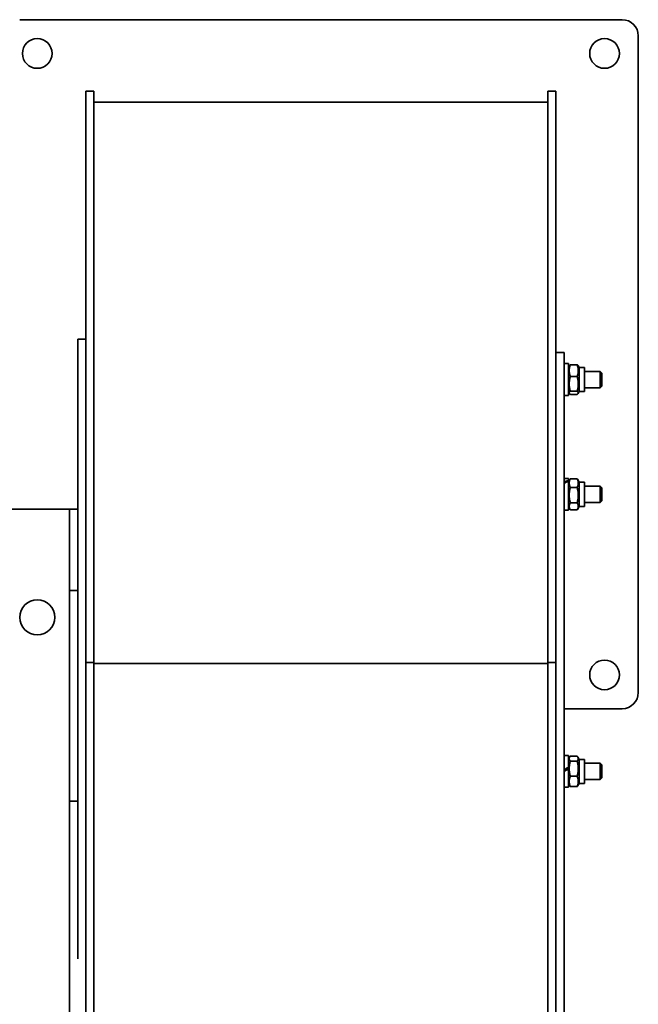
# Model space of a CAD drawing. Header units: millimetres. Extents: x 381 to 879, y 135 to 756.
# Tile 3 of 3: x 650 to 879, y 392 to 756. Entities that reach past the tile are written whole.
import ezdxf

# ---------------------------------------------------------------- set-up
doc = ezdxf.new("R2010")
doc.units = ezdxf.units.MM
doc.header["$LTSCALE"] = 3
doc.layers.add('Krawędzie widoczne(ISO)', color=7, linetype='Continuous', lineweight=35, true_color=0x262659)

msp = doc.modelspace()

# ---------------------------------------------------------------- linework, layer by layer
at = {"layer": 'Krawędzie widoczne(ISO)'}
for p, q in [((649.75, 756.1), (872.75, 756.1)), ((878.75, 750.1), (878.75, 507.1)), ((674.25, 671.27), (674.25, 729.6)), ((677.25, 729.6), (674.25, 729.6)), ((677.25, 729.6), (677.25, 671.27)), ((845.25, 671.27), (845.25, 729.6)), ((848.25, 729.6), (845.25, 729.6)), ((848.25, 729.6), (848.25, 671.27)), ((677.25, 725.6), (845.25, 725.6)), ((674.25, 518.14), (674.25, 671.27)), ((677.25, 671.27), (677.25, 518.14)), ((845.25, 518.14), (845.25, 671.27)), ((848.25, 671.27), (848.25, 518.14)), ((671.25, 411.82), (671.25, 637.9)), ((674.25, 637.9), (671.25, 637.9)), ((851.25, 632.9), (848.25, 632.9)), ((851.25, 322.9), (851.25, 632.9)), ((852.85, 628.8), (851.36, 628.8)), ((852.85, 617), (852.85, 628.8)), ((852.85, 627.35), (853.23, 628.01)), ((853.61, 628.38), (856.09, 628.38)), ((856.85, 627.35), (856.47, 628.01)), ((856.85, 627.35), (856.85, 618.45)), ((856.85, 627.35), (858.85, 627.35)), ((858.85, 627.35), (858.85, 618.45)), ((853.61, 624.06), (856.09, 624.06)), ((858.85, 625.9), (864.64, 625.9)), ((864.64, 619.9), (864.64, 625.9)), ((865.25, 625.29), (864.64, 625.9)), ((865.25, 625.29), (865.25, 620.52)), ((858.85, 619.9), (864.64, 619.9)), ((865.25, 620.52), (864.64, 619.9)), ((852.85, 617), (851.25, 617)), ((852.85, 618.45), (853.23, 617.8)), ((853.61, 618.58), (856.09, 618.58)), ((853.61, 617.43), (856.09, 617.43)), ((856.85, 618.45), (856.47, 617.8)), ((856.85, 618.45), (858.85, 618.45)), ((852.85, 586.34), (851.25, 586.34)), ((852.85, 585.53), (852.85, 586.34)), ((852.85, 584.89), (853.51, 586.02)), ((852.85, 585.53), (852.85, 585.17)), ((852.85, 574.54), (852.85, 585.17)), ((853.61, 586.2), (856.09, 586.2)), ((856.85, 584.89), (856.19, 586.02)), ((856.85, 584.89), (856.85, 575.99)), ((856.85, 584.89), (858.85, 584.89)), ((858.85, 584.89), (858.85, 575.99)), ((858.85, 583.44), (864.64, 583.44)), ((864.64, 577.44), (864.64, 583.44)), ((865.25, 582.82), (864.64, 583.44)), ((853.61, 583.01), (856.09, 583.01)), ((865.25, 582.82), (865.25, 578.05)), ((852.85, 575.99), (853.51, 574.85)), ((853.61, 577.25), (856.09, 577.25)), ((856.85, 575.99), (856.19, 574.85)), ((856.85, 575.99), (858.85, 575.99)), ((858.85, 577.44), (864.64, 577.44)), ((865.25, 578.05), (864.64, 577.44)), ((644.25, 574.9), (668.25, 574.9)), ((668.25, 574.9), (671.25, 574.9)), ((668.25, 544.9), (668.25, 574.9)), ((852.85, 574.54), (851.25, 574.54)), ((853.61, 574.67), (856.09, 574.67)), ((671.25, 544.9), (668.25, 544.9)), ((668.25, 476.9), (668.25, 544.9)), ((674.25, 400.62), (674.25, 518.14)), ((677.25, 518.14), (674.25, 518.14)), ((677.25, 518.14), (677.25, 400.62)), ((677.25, 517.8), (845.25, 517.8)), ((845.25, 400.62), (845.25, 518.14)), ((848.25, 518.14), (845.25, 518.14)), ((848.25, 518.14), (848.25, 400.62)), ((872.75, 501.1), (851.25, 501.1)), ((852.85, 483.8), (851.25, 483.8)), ((852.85, 479.4), (852.85, 483.8)), ((852.85, 482.35), (853.32, 483.18)), ((853.61, 483.56), (856.09, 483.56)), ((853.61, 481.73), (856.09, 481.73)), ((856.85, 482.35), (856.38, 483.18)), ((856.85, 482.35), (856.85, 473.45)), ((856.85, 482.35), (858.85, 482.35)), ((858.85, 482.35), (858.85, 473.45)), ((852.85, 479.4), (852.85, 479.1)), ((852.85, 479.1), (852.85, 478.77)), ((852.85, 472), (852.85, 478.77)), ((858.85, 480.9), (864.64, 480.9)), ((864.64, 474.9), (864.64, 480.9)), ((865.25, 480.29), (864.64, 480.9)), ((865.25, 480.29), (865.25, 475.52)), ((668.25, 466.9), (668.25, 476.9)), ((853.61, 476.07), (856.09, 476.07)), ((858.85, 474.9), (864.64, 474.9)), ((865.25, 475.52), (864.64, 474.9)), ((852.85, 472), (851.25, 472)), ((852.85, 473.45), (853.32, 472.63)), ((853.61, 472.25), (856.09, 472.25)), ((856.85, 473.45), (856.38, 472.63)), ((856.85, 473.45), (858.85, 473.45)), ((668.25, 466.9), (668.25, 164.9)), ((671.25, 466.9), (668.25, 466.9)), ((671.25, 411.82), (671.25, 408.51)), ((674.25, 345.95), (674.25, 400.62)), ((677.25, 400.62), (677.25, 299.12)), ((845.25, 299.12), (845.25, 400.62)), ((848.25, 400.62), (848.25, 299.12))]:
    msp.add_line(p, q, dxfattribs=at)
for centre, radius in [((656.25, 743.6), 5.5), ((866.25, 743.6), 5.5), ((656.25, 534.9), 6.5), ((866.25, 513.6), 5.5)]:
    msp.add_circle(centre, radius, dxfattribs=at)
for centre, start, end in [((872.75, 750.1), 0, 90), ((872.75, 507.1), 270, 0)]:
    msp.add_arc(centre, 6, start, end, dxfattribs=at)
for centre, major_axis, ratio, start_param, end_param in [((853.4, 622.9), (10.17, -1.71), 0.554956, 1.864923, 1.876217), ((852.3, 580.44), (10.07, 4.04), 0.427044, 1.346965, 1.503741), ((853.4, 580.44), (10.07, 4.04), 0.427044, 1.455493, 1.61363), ((852.3, 477.9), (10.21, 5.83), 0.087153, 1.466769, 1.623545), ((852.3, 477.9), (5.62, 3.21), 0.087153, 1.422412, 1.707891), ((853.4, 477.9), (10.21, 5.83), 0.087153, 1.575297, 1.733434)]:
    msp.add_ellipse(centre, major_axis=major_axis, ratio=ratio, start_param=start_param, end_param=end_param, dxfattribs=at)
for points, weights in [([(853.61, 628.38), (852.78, 626.22), (853.61, 624.06)], [1, 1.15470053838, 1]), ([(853.23, 628.01), (853.33, 628.18), (853.61, 628.38)], [1.0663834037, 1.04822485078, 1]), ([(856.09, 628.38), (856.37, 628.18), (856.47, 628.01)], [1, 1.04822485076, 1.06638340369]), ([(856.09, 624.06), (856.92, 626.22), (856.09, 628.38)], [1, 1.15470053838, 1]), ([(853.61, 624.06), (852.78, 621.32), (853.61, 618.58)], [1, 1.15470053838, 1]), ([(856.09, 618.58), (856.92, 621.32), (856.09, 624.06)], [1, 1.15470053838, 1]), ([(853.61, 618.58), (852.78, 618.01), (853.61, 617.43)], [1, 1.15470053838, 1]), ([(856.09, 617.43), (856.92, 618.01), (856.09, 618.58)], [1, 1.15470053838, 1]), ([(853.61, 586.2), (852.78, 584.61), (853.61, 583.01)], [1, 1.15470053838, 1]), ([(853.32, 585.53), (853.05, 585.44), (853.27, 585.34)], [1.0488459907, 1.10042106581, 1.05867722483]), ([(853.51, 586.02), (853.56, 586.11), (853.61, 586.2)], [1.01751062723, 1.00931636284, 1]), ([(856.09, 586.2), (856.14, 586.11), (856.19, 586.02)], [1, 1.00931636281, 1.01751062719]), ([(856.09, 583.01), (856.92, 584.61), (856.09, 586.2)], [1, 1.15470053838, 1]), ([(853.61, 583.01), (852.78, 580.13), (853.61, 577.25)], [1, 1.15470053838, 1]), ([(856.09, 577.25), (856.92, 580.13), (856.09, 583.01)], [1, 1.15470053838, 1]), ([(853.61, 577.25), (852.78, 575.96), (853.61, 574.67)], [1, 1.15470053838, 1]), ([(856.09, 574.67), (856.92, 575.96), (856.09, 577.25)], [1, 1.15470053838, 1]), ([(853.61, 483.56), (852.78, 482.65), (853.61, 481.73)], [1, 1.15470053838, 1]), ([(853.61, 481.73), (852.78, 478.9), (853.61, 476.07)], [1, 1.15470053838, 1]), ([(856.09, 481.73), (856.92, 482.65), (856.09, 483.56)], [1, 1.15470053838, 1]), ([(856.09, 476.07), (856.92, 478.9), (856.09, 481.73)], [1, 1.15470053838, 1]), ([(853.61, 476.07), (852.78, 474.16), (853.61, 472.25)], [1, 1.15470053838, 1]), ([(856.09, 472.25), (856.92, 474.16), (856.09, 476.07)], [1, 1.15470053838, 1]), ([(853.61, 472.25), (853.43, 472.45), (853.32, 472.63)], [1, 1.03039482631, 1.04884599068]), ([(856.38, 472.63), (856.27, 472.45), (856.09, 472.25)], [1.04884599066, 1.03039482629, 1])]:
    msp.add_rational_spline(points, weights, degree=2, dxfattribs=at)

doc.saveas('drawing.dxf')
